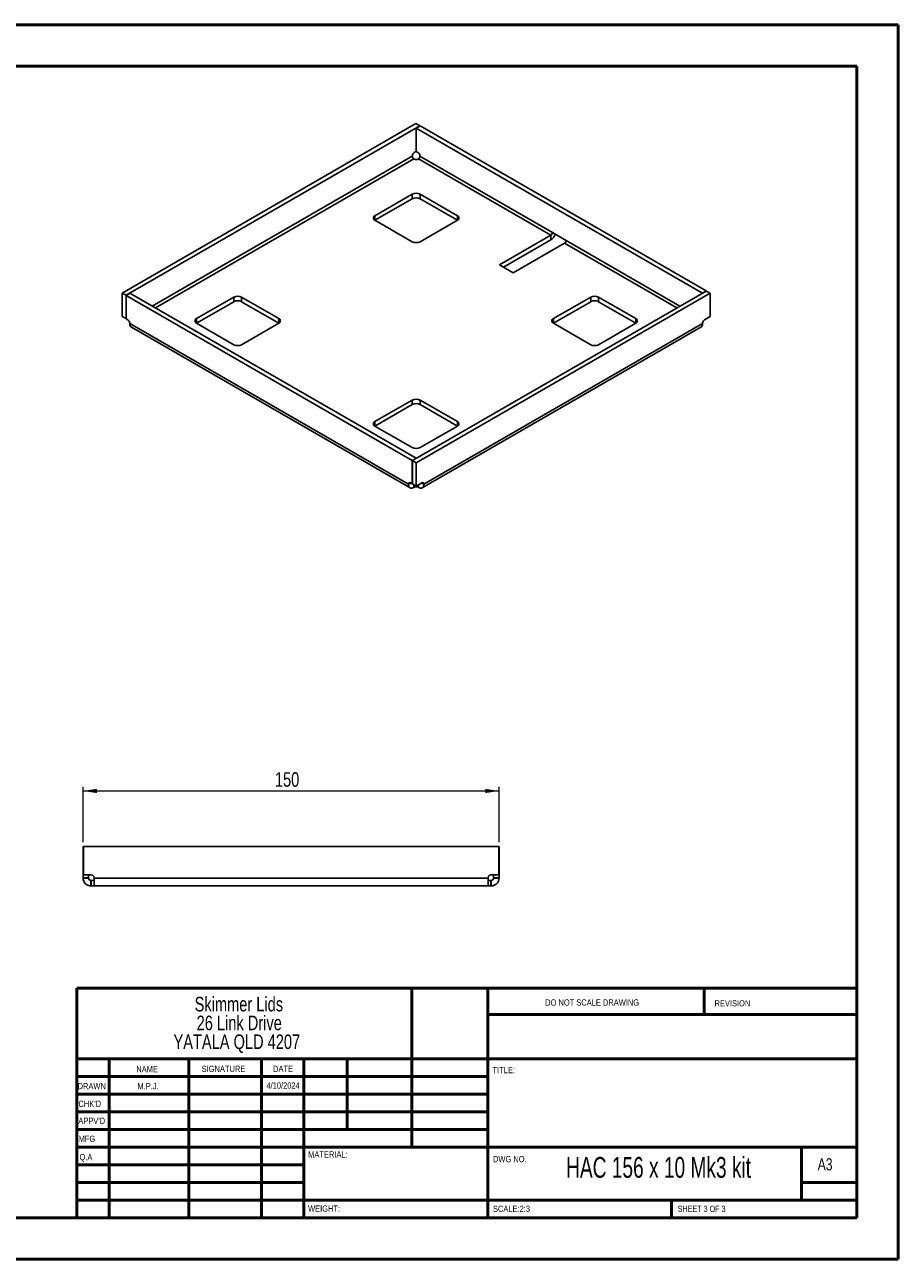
# Paper-space layout 'Sheet3' of a CAD drawing. Header units: millimetres. Extents: x 0 to 420, y 0 to 297.
# Tile 2 of 2: x 210 to 420, y 0 to 297. Entities that reach past the tile are written whole.
import ezdxf

# ---------------------------------------------------------------- set-up
doc = ezdxf.new("R2010")
doc.units = ezdxf.units.MM
doc.styles.add('SLDTEXTSTYLE0', font='TXT', dxfattribs={"width": 0.6875})
doc.styles.add('SLDTEXTSTYLE1', font='TXT', dxfattribs={"width": 0.75})
doc.dimstyles.new('SLDDIMSTYLE0', dxfattribs={"dimtxt": 3.5, "dimasz": 3.302, "dimexe": 0, "dimexo": 0.0625, "dimgap": 0.875, "dimtad": 1, "dimdec": 0, "dimlfac": 1.5, "dimrnd": 1e-09, "dimzin": 12, "dimdsep": 46, "dimtxsty": 'SLDTEXTSTYLE1', "dimsah": 1, "dimcen": 0.09, "dimadec": 0, "dimazin": 3, "dimtfac": 1, "dimtdec": 0, "dimtofl": 0, "dimtmove": 0, "dimatfit": 3, "dimfxl": 1, "dimfrac": 2, "dimtolj": 1, "dimtzin": 12, "dimarcsym": 0})

# ---------------------------------------------------------------- blocks, each defined once
blk = doc.blocks.new('SW_NOTE_0_2')
at = {"color": 0, "linetype": 'Continuous', "lineweight": 0, "char_height": 3.5, "attachment_point": 2, "style": 'SLDTEXTSTYLE1'}
for s, insert in [('Skimmer Lids', (13.89, 4.51)), ('26 Link Drive', (13.98, -0.01)), ('YATALA QLD 4207', (13.4, -4.54))]:
    blk.add_mtext(s, dxfattribs=dict(at, insert=insert))
blk = doc.blocks.new('_D_6')
at = {"color": 7, "linetype": 'Continuous', "lineweight": 0}
for p, q in [((224.41, 100.55), (224.41, 113.88)), ((224.41, 112.88), (324.41, 112.88)), ((324.41, 100.55), (324.41, 113.88))]:
    blk.add_line(p, q, dxfattribs=at)
at = {"color": 7, "linetype": 'Continuous', "lineweight": 18}
for points in [[(224.41, 112.88), (227.72, 112.37), (227.72, 113.39)], [(324.41, 112.88), (321.11, 113.39), (321.11, 112.37)]]:
    blk.add_solid(points, dxfattribs=at)
at = {"color": 7, "linetype": 'Continuous', "lineweight": 18, "insert": (270.53, 117.39), "char_height": 3.5, "attachment_point": 1, "style": 'SLDTEXTSTYLE1'}
blk.add_mtext('150', dxfattribs=at)

psp = doc.layouts.new('Sheet3')

# ---------------------------------------------------------------- linework, layer by layer
at = {"color": 7, "linetype": 'Continuous', "lineweight": 50}
for p, q in [((0.38, 297.21), (420.38, 297.21)), ((420.38, 0.21), (420.38, 297.21)), ((10.38, 287.21), (410.38, 287.21)), ((410.38, 287.21), (410.38, 10.21)), ((222.88, 65.46), (410.08, 65.46)), ((222.88, 65.46), (222.88, 10.21)), ((303.48, 65.46), (303.48, 27.21)), ((321.68, 65.46), (321.68, 10.21)), ((373.68, 59.09), (373.68, 65.46)), ((410.08, 59.09), (321.68, 59.09)), ((410.08, 48.46), (222.88, 48.46)), ((230.68, 48.46), (230.68, 10.21)), ((249.87, 48.46), (249.87, 10.21)), ((267.28, 48.46), (267.28, 10.21)), ((277.48, 10.21), (277.48, 48.46)), ((287.88, 31.46), (287.88, 48.46)), ((321.68, 44.21), (222.88, 44.21)), ((321.68, 39.96), (222.88, 39.96)), ((321.68, 35.71), (222.88, 35.71)), ((321.68, 31.46), (222.88, 31.46)), ((277.48, 27.21), (222.88, 27.21)), ((277.48, 27.21), (410.08, 27.21)), ((397.08, 14.46), (397.08, 27.21)), ((277.48, 22.96), (222.88, 22.96)), ((277.48, 18.71), (222.88, 18.71)), ((410.08, 18.71), (397.08, 18.71)), ((222.88, 14.46), (410.38, 14.46)), ((365.88, 10.21), (365.88, 14.46)), ((10.38, 10.21), (410.38, 10.21)), ((0.38, 0.21), (420.38, 0.21))]:
    psp.add_line(p, q, dxfattribs=at)
at = {"color": 7, "linetype": 'Continuous', "lineweight": 25}
for p, q in [((304.43, 273.42), (233.81, 232.65)), ((304.43, 273.42), (305.37, 272.88)), ((305.37, 272.88), (234.76, 232.11)), ((304.5, 272.35), (305.44, 272.89)), ((373.28, 232.64), (304.5, 272.35)), ((304.5, 266.74), (304.5, 272.35)), ((305.37, 272.85), (305.37, 272.88)), ((374.22, 233.18), (305.44, 272.89)), ((303.56, 265.6), (241.05, 229.51)), ((241.81, 229.08), (303.94, 264.94)), ((303.56, 265.6), (303.56, 265.68)), ((304.01, 264.9), (303.94, 264.94)), ((304.03, 266.49), (304.5, 266.77)), ((304.5, 266.74), (304.92, 266.49)), ((305.02, 264.94), (304.95, 264.9)), ((305.02, 264.94), (336.86, 246.56)), ((305.4, 265.68), (305.4, 265.6)), ((337.24, 247.21), (305.4, 265.6)), ((303.53, 256.44), (294.58, 251.27)), ((303.53, 256.44), (303.53, 255.35)), ((314.38, 251.27), (305.42, 256.44)), ((305.42, 256.44), (305.42, 255.35)), ((294.58, 250.18), (303.53, 255.35)), ((305.42, 255.35), (314.38, 250.18)), ((294.58, 251.27), (294.58, 250.18)), ((294.58, 250.18), (303.53, 245.01)), ((305.42, 245.01), (314.38, 250.18)), ((314.38, 251.27), (314.38, 250.18)), ((336.86, 246.56), (324.51, 239.43)), ((336.86, 246.56), (336.86, 245.47)), ((340.54, 245.31), (337.24, 247.21)), ((336.86, 245.47), (325.46, 238.89)), ((327.81, 237.52), (340.16, 244.65)), ((340.16, 244.65), (367.15, 229.08)), ((367.9, 229.51), (340.54, 245.31)), ((324.51, 239.43), (327.81, 237.52)), ((233.81, 232.65), (234.76, 232.11)), ((233.81, 227.05), (233.81, 232.65)), ((235.68, 232.61), (234.73, 232.07)), ((234.73, 232.07), (303.51, 192.36)), ((234.73, 226.46), (234.73, 232.07)), ((234.76, 232.08), (234.76, 232.11)), ((235.68, 232.61), (304.45, 192.91)), ((260.64, 231.67), (251.68, 226.5)), ((260.64, 231.67), (260.64, 230.58)), ((271.48, 226.5), (262.52, 231.67)), ((262.52, 231.67), (262.52, 230.58)), ((303.58, 192.38), (374.2, 233.14)), ((304.52, 191.83), (375.14, 232.6)), ((346.43, 231.67), (337.48, 226.5)), ((346.43, 231.67), (346.43, 230.58)), ((357.27, 226.5), (348.32, 231.67)), ((348.32, 231.67), (348.32, 230.58)), ((373.28, 232.64), (374.22, 233.18)), ((373.28, 232.61), (373.28, 232.64)), ((375.14, 232.6), (374.2, 233.14)), ((374.22, 233.18), (374.22, 233.13)), ((375.14, 226.99), (375.14, 232.6)), ((251.68, 225.41), (260.64, 230.58)), ((262.52, 230.58), (271.48, 225.41)), ((337.48, 225.41), (346.43, 230.58)), ((348.32, 230.58), (357.27, 225.41)), ((233.81, 227.05), (234.73, 226.52)), ((235.16, 226.22), (234.73, 226.46)), ((251.68, 226.5), (251.68, 225.41)), ((271.48, 226.5), (271.48, 225.41)), ((337.48, 226.5), (337.48, 225.41)), ((357.27, 226.5), (357.27, 225.41)), ((373.8, 226.22), (375.14, 226.99)), ((235.63, 225.32), (235.63, 225.4)), ((235.63, 225.32), (302.62, 186.65)), ((236.02, 224.46), (303, 185.79)), ((251.68, 225.41), (260.64, 220.24)), ((262.52, 220.24), (271.48, 225.41)), ((305.95, 185.79), (372.94, 224.46)), ((373.33, 225.32), (306.34, 186.65)), ((337.48, 225.41), (346.43, 220.24)), ((348.32, 220.24), (357.27, 225.41)), ((373.33, 225.32), (373.33, 225.4)), ((303.53, 206.91), (294.58, 201.74)), ((294.58, 200.65), (303.53, 205.82)), ((303.53, 206.91), (303.53, 205.82)), ((314.38, 201.74), (305.42, 206.91)), ((305.42, 206.91), (305.42, 205.82)), ((305.42, 205.82), (314.38, 200.65)), ((294.58, 201.74), (294.58, 200.65)), ((294.58, 200.65), (303.53, 195.48)), ((305.42, 195.48), (314.38, 200.65)), ((314.38, 201.74), (314.38, 200.65)), ((304.45, 192.91), (303.51, 192.36)), ((303.51, 186.76), (303.51, 192.36)), ((304.52, 191.83), (303.58, 192.38)), ((303.58, 186.77), (303.58, 192.38)), ((304.45, 192.88), (304.45, 192.91)), ((304.52, 186.23), (304.52, 191.83)), ((302.62, 186.73), (303.09, 187)), ((302.62, 186.65), (303.16, 186.96)), ((302.62, 186.73), (302.62, 186.65)), ((303.51, 186.76), (303.09, 187)), ((303.51, 186.76), (303.58, 186.8)), ((304.52, 186.23), (303.58, 186.77)), ((303.94, 185.89), (303.94, 186.57)), ((303.94, 185.89), (304.01, 185.93)), ((304.01, 185.93), (304.01, 186.53)), ((305.87, 187), (304.52, 186.23)), ((304.95, 185.93), (304.95, 186.47)), ((304.95, 185.93), (305.02, 185.89)), ((305.02, 185.89), (305.02, 186.51)), ((306.34, 186.65), (305.8, 186.96)), ((306.34, 186.73), (305.87, 187)), ((306.34, 186.65), (306.34, 186.73)), ((224.48, 99.55), (224.41, 99.55)), ((224.41, 92.68), (224.41, 99.55)), ((224.48, 92.68), (224.48, 99.55)), ((224.48, 99.55), (324.35, 99.55)), ((324.35, 92.68), (324.35, 99.55)), ((324.35, 99.55), (324.41, 99.55)), ((324.41, 99.55), (324.41, 92.68)), ((224.41, 92.68), (224.48, 92.68)), ((224.41, 92.68), (224.41, 92.01)), ((226.38, 92.68), (224.48, 92.68)), ((225.75, 92.68), (225.75, 92.01)), ((322.45, 92.68), (324.35, 92.68)), ((323.08, 92.01), (323.08, 92.68)), ((324.41, 92.68), (324.35, 92.68)), ((324.41, 92.01), (324.41, 92.68)), ((224.41, 92.01), (225.75, 92.01)), ((224.41, 92.01), (224.41, 91.91)), ((224.41, 91.91), (225.75, 91.91)), ((225.75, 92.01), (225.75, 91.91)), ((226.28, 90.05), (226.28, 91.38)), ((226.28, 91.38), (226.38, 91.38)), ((226.28, 90.05), (226.38, 90.05)), ((226.38, 90.05), (226.38, 91.38)), ((226.38, 91.38), (227.05, 91.38)), ((226.38, 90.05), (227.05, 90.05)), ((227.05, 91.91), (227.05, 92.01)), ((321.78, 91.91), (227.05, 91.91)), ((321.78, 90.05), (227.05, 90.05)), ((321.78, 91.91), (321.78, 92.01)), ((321.78, 91.38), (322.45, 91.38)), ((321.78, 90.05), (322.45, 90.05)), ((322.45, 90.05), (322.45, 91.38)), ((322.45, 91.38), (322.55, 91.38)), ((322.45, 90.05), (322.55, 90.05)), ((322.55, 90.05), (322.55, 91.38)), ((324.41, 92.01), (323.08, 92.01)), ((323.08, 91.91), (323.08, 92.01)), ((324.41, 91.91), (323.08, 91.91)), ((324.41, 91.91), (324.41, 92.01))]:
    psp.add_line(p, q, dxfattribs=at)
for centre, radius, start, end in [((304.58, 265.63), 1.02, 122.6055, 177.3945), ((304.48, 265.81), 1.02, 242.6097, 297.3903), ((304.37, 265.63), 1.02, 2.6055, 57.3945), ((304.48, 254.62), 2.05, 62.6097, 117.3903), ((304.48, 253.53), 2.05, 62.6097, 117.3903), ((294.78, 250.72), 0.582, 110.7834, 249.2166), ((314.17, 250.72), 0.582, 290.7834, 69.2166), ((336.42, 247.25), 0.82, 302.6055, 357.3945), ((335.32, 247.88), 2.86, 302.6411, 337.7401), ((304.48, 246.83), 2.05, 242.6097, 297.3903), ((339.72, 245.34), 0.82, 302.6055, 357.3945), ((261.58, 229.85), 2.05, 62.6097, 117.3903), ((347.38, 229.85), 2.05, 62.6097, 117.3903), ((261.58, 228.77), 2.05, 62.6097, 117.3903), ((347.38, 228.77), 2.05, 62.6097, 117.3903), ((234.6, 225.35), 1.02, 2.6055, 57.3945), ((251.89, 225.96), 0.582, 110.7834, 249.2166), ((271.27, 225.96), 0.582, 290.7834, 69.2166), ((337.68, 225.96), 0.582, 110.7834, 249.2166), ((357.07, 225.96), 0.582, 290.7834, 69.2166), ((374.35, 225.35), 1.02, 122.6055, 177.3945), ((261.58, 222.06), 2.05, 242.6097, 297.3903), ((347.38, 222.06), 2.05, 242.6097, 297.3903), ((304.48, 205.09), 2.05, 62.6097, 117.3903), ((304.48, 204), 2.05, 62.6097, 117.3903), ((294.78, 201.19), 0.582, 110.7834, 249.2166), ((314.17, 201.19), 0.582, 290.7834, 69.2166), ((304.48, 197.3), 2.05, 242.6097, 297.3903), ((302.9, 186.78), 0.291, 50.7967, 189.214), ((304.48, 185.02), 1.02, 62.6097, 117.3903), ((306.05, 186.78), 0.291, 350.786, 129.2033), ((226.38, 92.01), 0.667, 0, 90), ((322.45, 92.01), 0.667, 90, 180)]:
    psp.add_arc(centre, radius, start, end, dxfattribs=at)
for points, knots in [([(303.94, 264.94), (303.84, 265), (303.74, 265.1), (303.6, 265.34), (303.56, 265.48), (303.56, 265.6)], [0, 0, 0, 0, 0.5, 0.5, 1, 1, 1, 1]), ([(305.4, 265.6), (305.4, 265.48), (305.36, 265.34), (305.22, 265.1), (305.12, 265), (305.02, 264.94)], [0, 0, 0, 0, 0.5, 0.5, 1, 1, 1, 1]), ([(236.02, 224.46), (236.02, 224.46), (235.87, 224.49), (235.7, 224.77), (235.65, 225.14), (235.63, 225.32)], [0, 0, 0, 0, 0.000102, 0.500051, 1, 1, 1, 1]), ([(373.33, 225.32), (373.3, 225.14), (373.26, 224.77), (373.08, 224.49), (372.94, 224.46), (372.94, 224.46)], [0, 0, 0, 0, 0.499949, 0.999898, 1, 1, 1, 1]), ([(302.62, 186.65), (302.62, 186.45), (302.65, 186.27), (302.78, 185.98), (302.88, 185.86), (303.12, 185.72), (303.27, 185.69), (303.59, 185.73), (303.76, 185.79), (303.94, 185.89)], [0, 0, 0, 0, 0.25, 0.25, 0.5, 0.5, 0.75, 0.75, 1, 1, 1, 1]), ([(305.02, 185.89), (305.19, 185.79), (305.36, 185.73), (305.68, 185.69), (305.83, 185.72), (306.07, 185.86), (306.17, 185.98), (306.3, 186.27), (306.34, 186.45), (306.34, 186.65)], [0, 0, 0, 0, 0.25, 0.25, 0.5, 0.5, 0.75, 0.75, 1, 1, 1, 1]), ([(224.41, 91.91), (224.41, 91.67), (224.46, 91.43), (224.65, 90.97), (224.79, 90.77), (225.13, 90.42), (225.34, 90.28), (225.79, 90.1), (226.04, 90.05), (226.28, 90.05)], [0, 0, 0, 0, 0.25, 0.25, 0.5, 0.5, 0.75, 0.75, 1, 1, 1, 1]), ([(225.75, 91.91), (225.75, 91.77), (225.8, 91.64), (226, 91.44), (226.14, 91.38), (226.28, 91.38)], [0, 0, 0, 0, 0.5, 0.5, 1, 1, 1, 1]), ([(227.05, 90.05), (227.05, 90.05), (227.05, 90.1), (227.05, 90.28), (227.05, 90.42), (227.05, 90.77), (227.05, 90.97), (227.05, 91.43), (227.05, 91.67), (227.05, 91.91)], [0, 0, 0, 0, 0.25, 0.25, 0.5, 0.5, 0.75, 0.75, 1, 1, 1, 1]), ([(321.78, 91.91), (321.78, 91.67), (321.78, 91.43), (321.78, 90.97), (321.78, 90.77), (321.78, 90.42), (321.78, 90.28), (321.78, 90.1), (321.78, 90.05), (321.78, 90.05)], [0, 0, 0, 0, 0.25, 0.25, 0.5, 0.5, 0.75, 0.75, 1, 1, 1, 1]), ([(322.55, 91.38), (322.69, 91.38), (322.82, 91.44), (323.02, 91.64), (323.08, 91.77), (323.08, 91.91)], [0, 0, 0, 0, 0.5, 0.5, 1, 1, 1, 1]), ([(322.55, 90.05), (322.79, 90.05), (323.03, 90.1), (323.49, 90.28), (323.69, 90.42), (324.04, 90.77), (324.18, 90.97), (324.36, 91.43), (324.41, 91.67), (324.41, 91.91)], [0, 0, 0, 0, 0.25, 0.25, 0.5, 0.5, 0.75, 0.75, 1, 1, 1, 1])]:
    psp.add_open_spline(points, degree=3, knots=knots, dxfattribs=at)

# ---------------------------------------------------------------- block references
at = {"color": 7, "linetype": 'Continuous', "lineweight": 0}
psp.add_blockref('SW_NOTE_0_2', (247.97, 58.84), dxfattribs=at)

# ---------------------------------------------------------------- texts
for s, insert, char_height, attachment_point, style in [('DO NOT SCALE DRAWING', (335.49, 62.75), 1.5, 1, 'SLDTEXTSTYLE1'), ('REVISION', (376.21, 62.55), 1.5, 1, 'SLDTEXTSTYLE1'), ('NAME', (237.2, 46.72), 1.5, 1, 'SLDTEXTSTYLE1'), ('SIGNATURE', (252.91, 46.78), 1.5, 1, 'SLDTEXTSTYLE1'), ('DATE', (270.09, 46.79), 1.5, 1, 'SLDTEXTSTYLE1'), ('TITLE:', (322.84, 46.49), 1.5, 1, 'SLDTEXTSTYLE1'), ('DRAWN', (223.09, 42.64), 1.5, 1, 'SLDTEXTSTYLE1'), ('M.P.J.', (240.04, 42.6), 1.499, 2, 'SLDTEXTSTYLE1'), ('4/10/2024', (272.49, 42.77), 1.499, 2, 'SLDTEXTSTYLE1'), ("CHK'D", (223.29, 38.37), 1.5, 1, 'SLDTEXTSTYLE1'), ("APPV'D", (223.28, 34.28), 1.5, 1, 'SLDTEXTSTYLE1'), ('MFG', (223.33, 29.95), 1.5, 1, 'SLDTEXTSTYLE1'), ('Q.A', (223.55, 25.56), 1.5, 1, 'SLDTEXTSTYLE1'), ('MATERIAL:', (278.52, 26.2), 1.5, 1, 'SLDTEXTSTYLE1'), ('DWG NO.', (322.95, 25.08), 1.5, 1, 'SLDTEXTSTYLE1'), ('HAC 156 x 10 Mk3 kit', (362.75, 24.83), 5, 2, 'SLDTEXTSTYLE0'), ('A3', (401, 24.52), 2.91, 1, 'SLDTEXTSTYLE1'), ('WEIGHT:', (278.5, 13.16), 1.499, 1, 'SLDTEXTSTYLE1'), ('SCALE:2:3', (322.95, 13.11), 1.5, 1, 'SLDTEXTSTYLE1'), ('SHEET 3 OF 3', (367.36, 13.11), 1.5, 1, 'SLDTEXTSTYLE0')]:
    psp.add_mtext(s, dxfattribs=dict(at, insert=insert, char_height=char_height, attachment_point=attachment_point, style=style))

# ---------------------------------------------------------------- dimensions: what is measured, and where the dimension line sits
at = {"color": 7, "linetype": 'Continuous', "lineweight": 18}
dim = psp.add_linear_dim(base=(324.41, 112.88), p1=(224.41, 99.55), p2=(324.41, 99.55), dimstyle='SLDDIMSTYLE0', dxfattribs=at)
dim.commit()
dim.dimension.update_dxf_attribs({"geometry": '_D_6', "text_midpoint": (274.41, 112.88), "dimtype": 160})

doc.saveas('drawing.dxf')
